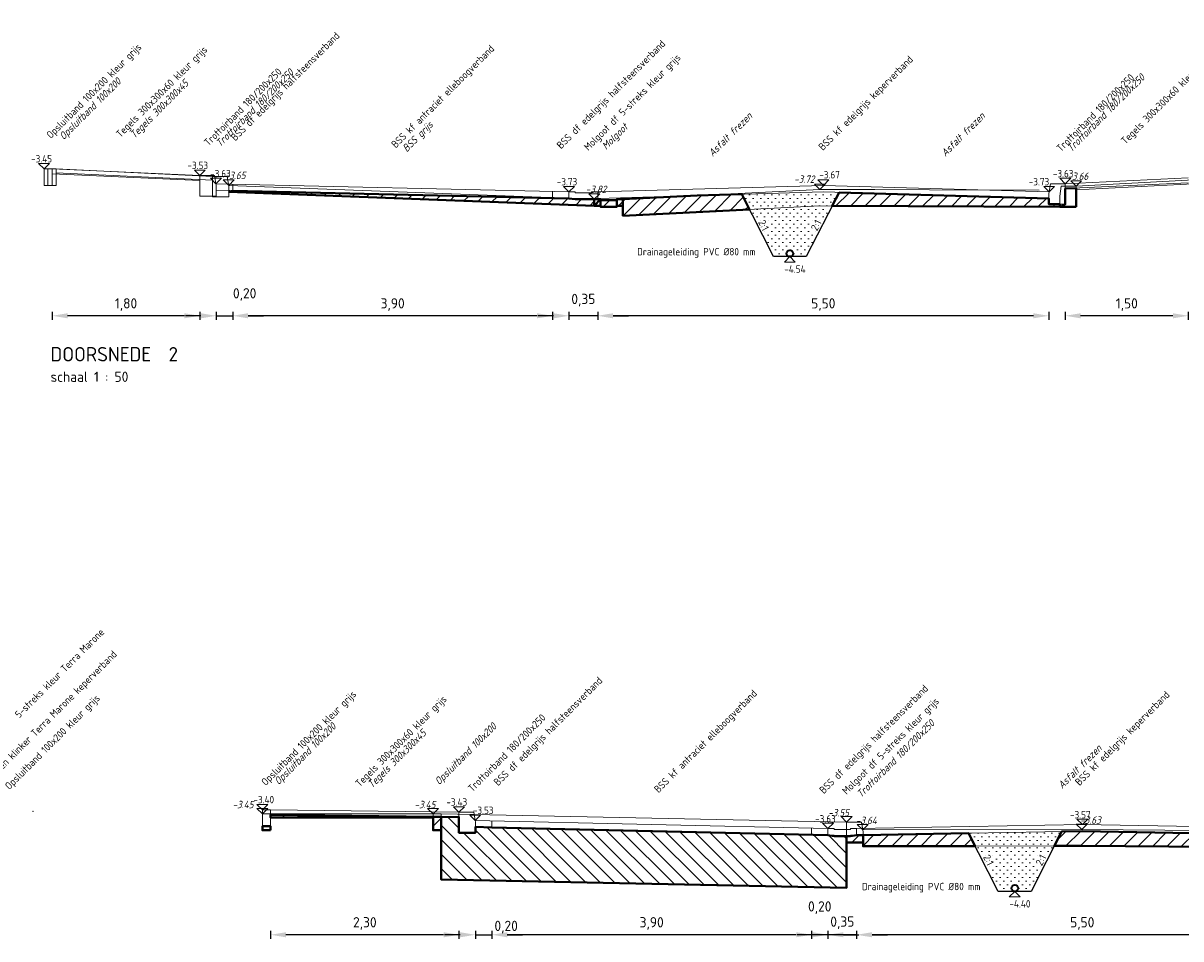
# Model space of a CAD drawing. Header units: metres. Extents: x 162359 to 162848, y 502589 to 502892.
# Tile 10 of 49: x 162803 to 162817, y 502697 to 502708. Entities that reach past the tile are written whole.
import ezdxf

# ---------------------------------------------------------------- set-up
doc = ezdxf.new("R2010")
doc.units = ezdxf.units.M
doc.linetypes.add('DGN2', pattern=[10.152526, 5.076263, -5.076263])
for name, color, linetype, lineweight in [('DD-LIJNDIKTE25', 7, 'Continuous', 13), ('N-BH-GW-GROND_ZAND_CUNETZAND-WERK-A', 7, 'Continuous', 40), ('N-WB-TEKST18', 7, 'Continuous', 13), ('N-WE-GW-GROND_ZAND_DRAINEERZAND-AD-200', 7, 'Continuous', 18), ('N-WE-GW-OPHOGING-WERK-A-50', 92, 'Continuous', 18), ('V-BH-VH-KANTOPSLUITING_TROTTOIRBAND-SD', 6, 'Continuous', 30), ('V-WB-VERHARDING-MATERIAALGRENS', 6, 'DGN2', 0), ('X-XX-AL-DETAIL1-GD', 7, 'Continuous', 25), ('X-XX-AL-M', 7, 'Continuous', 18), ('X-XX-AL-T18', 10, 'Continuous', 18), ('X-XX-AL-T25', 7, 'Continuous', 25), ('X-XX-AL-T35', 50, 'Continuous', 35)]:
    doc.layers.add(name, color=color, linetype=linetype, lineweight=lineweight)
doc.styles.add('ISO', font='isocp3.shx', dxfattribs={"height": 0.36})
doc.styles.add('NLCS-ISO-M50-T18', font='NLCS-ISO.ttf', dxfattribs={"height": 0.09})
doc.styles.add('NLCS-ISO-M50-T25', font='NLCS-ISO.ttf', dxfattribs={"height": 0.125})
doc.styles.add('NLCS-ISO-M50-T35', font='NLCS-ISO.ttf', dxfattribs={"height": 0.175})
doc.styles.add('StyleNLCS-ISO', font='NLCS-ISO.ttf')
doc.dimstyles.new('NLCS-T25-PIJL', dxfattribs={"dimscale": 20, "dimtxt": 0.0025, "dimasz": 0.00375, "dimexe": 0.001, "dimexo": 0.001, "dimgap": 0.00125, "dimtad": 1, "dimzin": 3, "dimtxsty": 'StyleNLCS-ISO', "dimsah": 1, "dimcen": 0, "dimadec": 0, "dimazin": 3, "dimtfac": 1, "dimtmove": 2, "dimatfit": 3, "dimfxl": 0.001, "dimfxlon": 1, "dimtolj": 1, "dimtzin": 0, "dimarcsym": 0})
pattern_1 = [(225, (0, 0), (0.088388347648, -0.088388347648), [])]

# ---------------------------------------------------------------- blocks, each defined once
blk = doc.blocks.new('*D243')
at = {"layer": 'X-XX-AL-M', "color": 0, "lineweight": -2, "transparency": 16777216}
for p, q in [((162803.631, 502704.691), (162803.631, 502704.591)), ((162805.243, 502704.641), (162803.819, 502704.641)), ((162805.431, 502704.691), (162805.431, 502704.591))]:
    blk.add_line(p, q, dxfattribs=at)
at = {"layer": 'X-XX-AL-M', "color": 0, "transparency": 16777216}
for points in [[(162803.819, 502704.672), (162803.819, 502704.61), (162803.631, 502704.641)], [(162805.243, 502704.672), (162805.243, 502704.61), (162805.431, 502704.641)]]:
    blk.add_solid(points, dxfattribs=at)
at = {"layer": 'X-XX-AL-M', "color": 7, "transparency": 16777216, "insert": (162804.531, 502704.778), "char_height": 0.125, "attachment_point": 5, "style": 'StyleNLCS-ISO'}
blk.add_mtext('\\A1;1,80', dxfattribs=at)
blk = doc.blocks.new('*D244')
at = {"layer": 'X-XX-AL-M', "color": 0, "lineweight": -2, "transparency": 16777216}
for p, q in [((162805.443, 502704.641), (162805.256, 502704.641)), ((162805.631, 502704.691), (162805.631, 502704.591)), ((162805.631, 502704.641), (162805.831, 502704.641)), ((162805.831, 502704.691), (162805.831, 502704.591)), ((162806.018, 502704.641), (162806.206, 502704.641))]:
    blk.add_line(p, q, dxfattribs=at)
at = {"layer": 'X-XX-AL-M', "color": 0, "transparency": 16777216}
for points in [[(162805.443, 502704.672), (162805.443, 502704.61), (162805.631, 502704.641)], [(162806.018, 502704.672), (162806.018, 502704.61), (162805.831, 502704.641)]]:
    blk.add_solid(points, dxfattribs=at)
at = {"layer": 'X-XX-AL-M', "color": 7, "transparency": 16777216, "insert": (162805.977, 502704.901), "char_height": 0.125, "attachment_point": 5, "style": 'StyleNLCS-ISO'}
blk.add_mtext('\\A1;0,20', dxfattribs=at)
blk = doc.blocks.new('*D245')
at = {"layer": 'X-XX-AL-M', "color": 0, "lineweight": -2, "transparency": 16777216}
for p, q in [((162805.831, 502704.691), (162805.831, 502704.591)), ((162809.543, 502704.641), (162806.018, 502704.641)), ((162809.731, 502704.691), (162809.731, 502704.591))]:
    blk.add_line(p, q, dxfattribs=at)
at = {"layer": 'X-XX-AL-M', "color": 0, "transparency": 16777216}
for points in [[(162806.018, 502704.672), (162806.018, 502704.61), (162805.831, 502704.641)], [(162809.543, 502704.672), (162809.543, 502704.61), (162809.731, 502704.641)]]:
    blk.add_solid(points, dxfattribs=at)
at = {"layer": 'X-XX-AL-M', "color": 7, "transparency": 16777216, "insert": (162807.781, 502704.778), "char_height": 0.125, "attachment_point": 5, "style": 'StyleNLCS-ISO'}
blk.add_mtext('\\A1;3,90', dxfattribs=at)
blk = doc.blocks.new('*D246')
at = {"layer": 'X-XX-AL-M', "color": 0, "lineweight": -2, "transparency": 16777216}
for p, q in [((162809.743, 502704.641), (162809.556, 502704.641)), ((162809.931, 502704.691), (162809.931, 502704.591)), ((162810.281, 502704.641), (162809.931, 502704.641)), ((162810.281, 502704.691), (162810.281, 502704.591)), ((162810.468, 502704.641), (162810.656, 502704.641))]:
    blk.add_line(p, q, dxfattribs=at)
at = {"layer": 'X-XX-AL-M', "color": 0, "transparency": 16777216}
for points in [[(162809.743, 502704.672), (162809.743, 502704.61), (162809.931, 502704.641)], [(162810.468, 502704.672), (162810.468, 502704.61), (162810.281, 502704.641)]]:
    blk.add_solid(points, dxfattribs=at)
at = {"layer": 'X-XX-AL-M', "color": 7, "transparency": 16777216, "insert": (162810.106, 502704.832), "char_height": 0.125, "attachment_point": 5, "style": 'StyleNLCS-ISO'}
blk.add_mtext('\\A1;0,35', dxfattribs=at)
blk = doc.blocks.new('*D247')
at = {"layer": 'X-XX-AL-M', "color": 0, "lineweight": -2, "transparency": 16777216}
for p, q in [((162810.281, 502704.691), (162810.281, 502704.591)), ((162815.593, 502704.641), (162810.468, 502704.641)), ((162815.781, 502704.691), (162815.781, 502704.591))]:
    blk.add_line(p, q, dxfattribs=at)
at = {"layer": 'X-XX-AL-M', "color": 0, "transparency": 16777216}
for points in [[(162810.468, 502704.672), (162810.468, 502704.61), (162810.281, 502704.641)], [(162815.593, 502704.672), (162815.593, 502704.61), (162815.781, 502704.641)]]:
    blk.add_solid(points, dxfattribs=at)
at = {"layer": 'X-XX-AL-M', "color": 7, "transparency": 16777216, "insert": (162813.031, 502704.778), "char_height": 0.125, "attachment_point": 5, "style": 'StyleNLCS-ISO'}
blk.add_mtext('\\A1;5,50', dxfattribs=at)
blk = doc.blocks.new('*D248')
at = {"layer": 'X-XX-AL-M', "color": 0, "lineweight": -2, "transparency": 16777216}
for p, q in [((162815.981, 502704.691), (162815.981, 502704.591)), ((162817.293, 502704.641), (162816.168, 502704.641)), ((162817.481, 502704.691), (162817.481, 502704.591))]:
    blk.add_line(p, q, dxfattribs=at)
at = {"layer": 'X-XX-AL-M', "color": 0, "transparency": 16777216}
for points in [[(162816.168, 502704.672), (162816.168, 502704.61), (162815.981, 502704.641)], [(162817.293, 502704.672), (162817.293, 502704.61), (162817.481, 502704.641)]]:
    blk.add_solid(points, dxfattribs=at)
at = {"layer": 'X-XX-AL-M', "color": 7, "transparency": 16777216, "insert": (162816.731, 502704.778), "char_height": 0.125, "attachment_point": 5, "style": 'StyleNLCS-ISO'}
blk.add_mtext('\\A1;1,50', dxfattribs=at)
blk = doc.blocks.new('*D295')
at = {"layer": 'X-XX-AL-M', "color": 0, "lineweight": -2, "transparency": 16777216}
for p, q in [((162806.293, 502697.144), (162806.293, 502697.044)), ((162808.403, 502697.094), (162806.481, 502697.094)), ((162808.59, 502697.144), (162808.59, 502697.044))]:
    blk.add_line(p, q, dxfattribs=at)
at = {"layer": 'X-XX-AL-M', "color": 0, "transparency": 16777216}
for points in [[(162806.481, 502697.125), (162806.481, 502697.063), (162806.293, 502697.094)], [(162808.403, 502697.125), (162808.403, 502697.063), (162808.59, 502697.094)]]:
    blk.add_solid(points, dxfattribs=at)
at = {"layer": 'X-XX-AL-M', "color": 7, "transparency": 16777216, "insert": (162807.442, 502697.232), "char_height": 0.125, "attachment_point": 5, "style": 'StyleNLCS-ISO'}
blk.add_mtext('\\A1;2,30', dxfattribs=at)
blk = doc.blocks.new('*D296')
at = {"layer": 'X-XX-AL-M', "color": 0, "lineweight": -2, "transparency": 16777216}
for p, q in [((162808.603, 502697.094), (162808.415, 502697.094)), ((162808.79, 502697.144), (162808.79, 502697.044)), ((162808.79, 502697.094), (162808.99, 502697.094)), ((162808.99, 502697.144), (162808.99, 502697.044)), ((162809.178, 502697.094), (162809.365, 502697.094))]:
    blk.add_line(p, q, dxfattribs=at)
at = {"layer": 'X-XX-AL-M', "color": 0, "transparency": 16777216}
for points in [[(162808.603, 502697.125), (162808.603, 502697.063), (162808.79, 502697.094)], [(162809.178, 502697.125), (162809.178, 502697.063), (162808.99, 502697.094)]]:
    blk.add_solid(points, dxfattribs=at)
at = {"layer": 'X-XX-AL-M', "color": 7, "transparency": 16777216, "insert": (162809.165, 502697.188), "char_height": 0.125, "attachment_point": 5, "style": 'StyleNLCS-ISO'}
blk.add_mtext('\\A1;0,20', dxfattribs=at)
blk = doc.blocks.new('*D297')
at = {"layer": 'X-XX-AL-M', "color": 0, "lineweight": -2, "transparency": 16777216}
for p, q in [((162808.99, 502697.144), (162808.99, 502697.044)), ((162812.701, 502697.094), (162809.178, 502697.094)), ((162812.888, 502697.144), (162812.888, 502697.044))]:
    blk.add_line(p, q, dxfattribs=at)
at = {"layer": 'X-XX-AL-M', "color": 0, "transparency": 16777216}
for points in [[(162809.178, 502697.125), (162809.178, 502697.063), (162808.99, 502697.094)], [(162812.701, 502697.125), (162812.701, 502697.063), (162812.888, 502697.094)]]:
    blk.add_solid(points, dxfattribs=at)
at = {"layer": 'X-XX-AL-M', "color": 7, "transparency": 16777216, "insert": (162810.939, 502697.232), "char_height": 0.125, "attachment_point": 5, "style": 'StyleNLCS-ISO'}
blk.add_mtext('\\A1;3,90', dxfattribs=at)
blk = doc.blocks.new('*D298')
at = {"layer": 'X-XX-AL-M', "color": 0, "lineweight": -2, "transparency": 16777216}
for p, q in [((162812.701, 502697.094), (162812.513, 502697.094)), ((162812.888, 502697.144), (162812.888, 502697.044)), ((162813.088, 502697.094), (162812.888, 502697.094)), ((162813.088, 502697.144), (162813.088, 502697.044)), ((162813.276, 502697.094), (162813.463, 502697.094))]:
    blk.add_line(p, q, dxfattribs=at)
at = {"layer": 'X-XX-AL-M', "color": 0, "transparency": 16777216}
for points in [[(162812.701, 502697.125), (162812.701, 502697.063), (162812.888, 502697.094)], [(162813.276, 502697.125), (162813.276, 502697.063), (162813.088, 502697.094)]]:
    blk.add_solid(points, dxfattribs=at)
at = {"layer": 'X-XX-AL-M', "color": 7, "transparency": 16777216, "insert": (162812.988, 502697.425), "char_height": 0.125, "attachment_point": 5, "style": 'StyleNLCS-ISO'}
blk.add_mtext('\\A1;0,20', dxfattribs=at)
blk = doc.blocks.new('*D299')
at = {"layer": 'X-XX-AL-M', "color": 0, "lineweight": -2, "transparency": 16777216}
for p, q in [((162812.901, 502697.094), (162812.713, 502697.094)), ((162813.088, 502697.144), (162813.088, 502697.044)), ((162813.438, 502697.094), (162813.088, 502697.094)), ((162813.438, 502697.144), (162813.438, 502697.044)), ((162813.626, 502697.094), (162813.813, 502697.094))]:
    blk.add_line(p, q, dxfattribs=at)
at = {"layer": 'X-XX-AL-M', "color": 0, "transparency": 16777216}
for points in [[(162812.901, 502697.125), (162812.901, 502697.063), (162813.088, 502697.094)], [(162813.626, 502697.125), (162813.626, 502697.063), (162813.438, 502697.094)]]:
    blk.add_solid(points, dxfattribs=at)
at = {"layer": 'X-XX-AL-M', "color": 7, "transparency": 16777216, "insert": (162813.263, 502697.24), "char_height": 0.125, "attachment_point": 5, "style": 'StyleNLCS-ISO'}
blk.add_mtext('\\A1;0,35', dxfattribs=at)
blk = doc.blocks.new('*D300')
at = {"layer": 'X-XX-AL-M', "color": 0, "lineweight": -2, "transparency": 16777216}
for p, q in [((162813.438, 502697.144), (162813.438, 502697.044)), ((162818.75, 502697.094), (162813.626, 502697.094)), ((162818.938, 502697.144), (162818.938, 502697.044))]:
    blk.add_line(p, q, dxfattribs=at)
at = {"layer": 'X-XX-AL-M', "color": 0, "transparency": 16777216}
for points in [[(162813.626, 502697.125), (162813.626, 502697.063), (162813.438, 502697.094)], [(162818.75, 502697.125), (162818.75, 502697.063), (162818.938, 502697.094)]]:
    blk.add_solid(points, dxfattribs=at)
at = {"layer": 'X-XX-AL-M', "color": 7, "transparency": 16777216, "insert": (162816.188, 502697.232), "char_height": 0.125, "attachment_point": 5, "style": 'StyleNLCS-ISO'}
blk.add_mtext('\\A1;5,50', dxfattribs=at)

msp = doc.modelspace()

# ---------------------------------------------------------------- hatches: boundary and pattern name
at = {"layer": 'N-WE-GW-GROND_ZAND_DRAINEERZAND-AD-200'}
h = msp.add_hatch(dxfattribs=at)
h.set_pattern_fill('AGW-GROND_ZAND_DRAINZAND-SOD', color=256, scale=0.05, pattern_type=2)
h.set_pattern_definition([(45, (0, 0), (-0.044901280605, 0.044901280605), [0, -0.0635])])
h.paths.add_polyline_path([(162813.223, 502706.145), (162813.033, 502706.151), (162812.037, 502706.122), (162812.424, 502705.362), (162812.624, 502705.362), (162812.824, 502705.362)])
h = msp.add_hatch(dxfattribs=at)
h.set_pattern_fill('AGW-GROND_ZAND_DRAINZAND-SOD', color=256, scale=0.05, pattern_type=2)
h.set_pattern_definition([(45, (2.74098, -7.73977), (-0.044901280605, 0.044901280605), [0, -0.0635])])
h.paths.add_polyline_path([(162815.927, 502698.333), (162815.091, 502698.347), (162814.799, 502698.341), (162815.165, 502697.623), (162815.365, 502697.623), (162815.565, 502697.623)])
at = {"layer": 'N-WE-GW-OPHOGING-WERK-A-50'}
h = msp.add_hatch(dxfattribs=at)
h.set_pattern_fill('AGW-WERK_ONTGRAVEN-SO', color=256, scale=0.025, angle=90, pattern_type=2)
h.set_pattern_definition(pattern_1)
h.paths.add_polyline_path([(162810.239, 502706.061), (162810.239, 502705.981), (162805.785, 502706.151), (162805.831, 502706.166), (162809.929, 502706.071), (162810.007, 502706.061)])
h = msp.add_hatch(dxfattribs=at)
h.set_pattern_fill('AGW-WERK_ONTGRAVEN-SO', color=256, scale=0.025, angle=90, pattern_type=2)
h.set_pattern_definition(pattern_1)
h.paths.add_polyline_path([(162812.131, 502705.938), (162812.037, 502706.122), (162811.494, 502706.106), (162810.589, 502706.061), (162810.589, 502705.86)])
h.paths.add_polyline_path([(162813.223, 502706.145), (162813.139, 502705.98), (162815.913, 502705.971), (162815.913, 502706.001), (162815.781, 502706.001), (162815.781, 502706.071)])
h = msp.add_hatch(dxfattribs=at)
h.set_pattern_fill('AGW-WERK_ONTGRAVEN-SO', color=256, scale=0.025, angle=90, pattern_type=2)
h.set_pattern_definition(pattern_1)
h.paths.add_polyline_path([(162810.515, 502705.971), (162810.315, 502705.971), (162810.315, 502705.981), (162810.314, 502706.051), (162810.514, 502706.051)])
h = msp.add_hatch(dxfattribs=at)
h.set_pattern_fill('AGW-WERK_ONTGRAVEN-SO', color=256, scale=0.025, angle=90, pattern_type=2)
h.set_pattern_definition(pattern_1)
h.paths.add_polyline_path([(162810.514, 502706.051), (162810.514, 502706.061), (162810.589, 502706.061), (162810.589, 502705.981), (162810.515, 502705.981), (162810.515, 502705.971), (162810.514, 502706.051)])
h = msp.add_hatch(dxfattribs=at)
h.set_pattern_fill('AGW-WERK_ONTGRAVEN-SO', color=256, scale=0.025, angle=90, pattern_type=2)
h.set_pattern_definition(pattern_1)
h.paths.add_polyline_path([(162808.274, 502698.523), (162806.293, 502698.523), (162806.293, 502698.558), (162808.274, 502698.532)])
h = msp.add_hatch(dxfattribs=at)
h.set_pattern_fill('AGW-WERK_ONTGRAVEN-SO', color=256, scale=0.025, angle=90, pattern_type=2)
h.set_pattern_definition(pattern_1)
h.paths.add_polyline_path([(162808.274, 502698.532), (162808.374, 502698.53), (162808.374, 502698.368), (162808.274, 502698.368)])
h = msp.add_hatch(dxfattribs=at)
h.set_pattern_fill('AGW-WERK_ONTGRAVEN-SO', color=256, scale=0.025, pattern_type=2)
h.set_pattern_definition([(135, (0, 0), (-0.088388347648, -0.088388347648), [])])
h.paths.add_polyline_path([(162808.99, 502698.402), (162808.99, 502698.403), (162813.088, 502698.308), (162813.164, 502698.298), (162813.316, 502698.298), (162813.316, 502697.667), (162808.374, 502697.767), (162808.374, 502698.53), (162808.59, 502698.528), (162808.59, 502698.338), (162808.79, 502698.338), (162808.79, 502698.408), (162808.99, 502698.403)])
h = msp.add_hatch(dxfattribs=at)
h.set_pattern_fill('AGW-WERK_ONTGRAVEN-SO', color=256, scale=0.025, angle=90, pattern_type=2)
h.set_pattern_definition(pattern_1)
h.paths.add_polyline_path([(162806.293, 502698.368), (162806.193, 502698.368), (162806.193, 502698.418), (162806.293, 502698.418)])
h = msp.add_hatch(dxfattribs=at)
h.set_pattern_fill('AGW-WERK_ONTGRAVEN-SO', color=256, scale=0.025, angle=90, pattern_type=2)
h.set_pattern_definition(pattern_1)
h.paths.add_polyline_path([(162813.316, 502698.298), (162813.364, 502698.298), (162813.438, 502698.308), (162813.516, 502698.309), (162813.516, 502698.218), (162813.316, 502698.218)])
h = msp.add_hatch(dxfattribs=at)
h.set_pattern_fill('AGW-WERK_ONTGRAVEN-SO', color=256, scale=0.025, angle=90, pattern_type=2)
h.set_pattern_definition(pattern_1)
h.paths.add_polyline_path([(162814.883, 502698.176), (162814.803, 502698.332), (162813.516, 502698.309), (162813.516, 502698.174)])
h.paths.add_polyline_path([(162815.937, 502698.353), (162815.848, 502698.177), (162816.181, 502698.178), (162818.837, 502698.158), (162818.837, 502698.309), (162816.19, 502698.358)])

# ---------------------------------------------------------------- linework, layer by layer
at = {"layer": 'DD-LIJNDIKTE25'}
for p, q in [((162805.431, 502706.351), (162803.631, 502706.431)), ((162805.431, 502706.291), (162803.631, 502706.371)), ((162815.981, 502706.251), (162817.481, 502706.321)), ((162805.627, 502706.251), (162809.931, 502706.151)), ((162805.631, 502706.171), (162809.929, 502706.071)), ((162805.831, 502706.246), (162805.831, 502706.166)), ((162809.731, 502706.156), (162809.731, 502706.076)), ((162808.59, 502698.588), (162806.293, 502698.618)), ((162808.59, 502698.528), (162806.293, 502698.558)), ((162808.374, 502698.368), (162808.374, 502697.767)), ((162808.787, 502698.488), (162813.088, 502698.388)), ((162808.79, 502698.408), (162813.088, 502698.308)), ((162808.99, 502698.482), (162808.99, 502698.402)), ((162812.888, 502698.392), (162812.888, 502698.312)), ((162813.316, 502698.218), (162813.316, 502697.667)), ((162808.374, 502697.767), (162813.316, 502697.667))]:
    msp.add_line(p, q, dxfattribs=at)
at = {"layer": 'DD-LIJNDIKTE25', "flags": 128}
for points in [[(162803.531, 502706.231), (162803.631, 502706.231), (162803.631, 502706.431), (162803.531, 502706.431), (162803.531, 502706.231)], [(162805.631, 502706.231), (162805.611, 502706.351), (162805.431, 502706.351), (162805.431, 502706.101), (162805.631, 502706.101), (162805.631, 502706.231)], [(162809.931, 502706.071), (162809.931, 502706.151), (162810.006, 502706.151), (162810.006, 502706.141), (162810.206, 502706.141), (162810.206, 502706.151), (162810.281, 502706.151), (162810.281, 502706.071), (162810.207, 502706.071), (162810.207, 502706.061), (162810.007, 502706.061), (162810.007, 502706.071), (162809.931, 502706.071)], [(162810.281, 502706.151), (162813.033, 502706.231), (162815.784, 502706.151)], [(162810.283, 502706.071), (162813.033, 502706.151), (162815.782, 502706.071)], [(162815.781, 502706.131), (162815.801, 502706.251), (162815.981, 502706.251), (162815.981, 502706.001), (162815.781, 502706.001), (162815.781, 502706.131)], [(162806.193, 502698.418), (162806.293, 502698.418), (162806.293, 502698.618), (162806.193, 502698.618), (162806.193, 502698.418)], [(162808.79, 502698.468), (162808.77, 502698.588), (162808.59, 502698.588), (162808.59, 502698.338), (162808.79, 502698.338), (162808.79, 502698.468)], [(162813.088, 502698.308), (162813.088, 502698.388), (162813.163, 502698.388), (162813.163, 502698.378), (162813.363, 502698.378), (162813.363, 502698.388), (162813.438, 502698.388), (162813.438, 502698.308), (162813.364, 502698.308), (162813.364, 502698.298), (162813.164, 502698.298), (162813.164, 502698.308), (162813.088, 502698.308)], [(162813.438, 502698.388), (162816.19, 502698.438), (162818.941, 502698.388)], [(162813.438, 502698.308), (162816.19, 502698.358), (162818.938, 502698.308)]]:
    msp.add_lwpolyline(points, dxfattribs=at)
at = {"layer": 'N-BH-GW-GROND_ZAND_CUNETZAND-WERK-A', "flags": 128}
for points in [[(162810.239, 502706.061), (162810.239, 502705.981), (162805.785, 502706.151), (162805.831, 502706.166), (162809.929, 502706.071), (162810.007, 502706.061), (162810.239, 502706.061)], [(162812.131, 502705.938), (162810.589, 502705.86), (162810.589, 502706.061), (162811.494, 502706.106), (162812.037, 502706.122), (162812.131, 502705.938)], [(162813.223, 502706.145), (162815.781, 502706.071), (162815.781, 502706.001), (162815.913, 502706.001), (162815.913, 502705.971), (162813.139, 502705.98), (162813.223, 502706.145)], [(162816.113, 502705.971), (162815.913, 502705.971), (162815.924, 502705.971), (162815.981, 502706.001), (162815.981, 502706.191), (162816.113, 502706.197), (162816.113, 502705.971)], [(162810.239, 502706.061), (162810.314, 502706.061), (162810.239, 502705.981)], [(162810.314, 502706.061), (162810.315, 502705.981), (162810.239, 502705.981), (162810.314, 502706.061)], [(162810.515, 502705.971), (162810.315, 502705.971), (162810.315, 502705.981), (162810.314, 502706.051), (162810.514, 502706.051)], [(162810.514, 502706.051), (162810.514, 502706.061), (162810.589, 502706.061), (162810.589, 502705.981), (162810.515, 502705.981), (162810.515, 502705.971), (162810.514, 502706.051), (162810.514, 502706.051)], [(162808.274, 502698.523), (162806.293, 502698.523), (162806.293, 502698.558), (162808.274, 502698.532)], [(162808.274, 502698.532), (162808.374, 502698.53), (162808.374, 502698.368), (162808.274, 502698.368), (162808.274, 502698.532)], [(162808.99, 502698.402), (162808.99, 502698.403), (162813.088, 502698.308), (162813.164, 502698.298), (162813.316, 502698.298), (162813.316, 502697.667), (162808.374, 502697.767), (162808.374, 502698.53), (162808.59, 502698.528), (162808.59, 502698.338), (162808.79, 502698.338), (162808.79, 502698.408), (162808.99, 502698.403)], [(162806.293, 502698.368), (162806.193, 502698.368), (162806.193, 502698.418), (162806.293, 502698.418), (162806.293, 502698.368)], [(162813.316, 502698.298), (162813.364, 502698.298), (162813.438, 502698.308), (162813.516, 502698.309), (162813.516, 502698.218), (162813.316, 502698.218), (162813.316, 502698.298)], [(162814.883, 502698.176), (162813.516, 502698.174), (162813.516, 502698.309), (162814.803, 502698.332), (162814.883, 502698.176)], [(162818.837, 502698.309), (162818.837, 502698.158), (162816.181, 502698.178), (162815.848, 502698.177), (162815.937, 502698.353)], [(162815.937, 502698.353), (162816.19, 502698.358), (162818.837, 502698.309)]]:
    msp.add_lwpolyline(points, dxfattribs=at)
at = {"layer": 'N-WB-TEKST18', "flags": 128}
for points in [[(162803.531, 502706.431), (162803.597, 502706.497), (162803.465, 502706.497), (162803.531, 502706.431)], [(162805.431, 502706.351), (162805.497, 502706.417), (162805.365, 502706.417), (162805.431, 502706.351)], [(162805.627, 502706.251), (162805.694, 502706.317), (162805.561, 502706.317), (162805.627, 502706.251)], [(162813.033, 502706.231), (162813.099, 502706.297), (162812.966, 502706.297), (162813.033, 502706.231)], [(162815.981, 502706.251), (162816.047, 502706.317), (162815.915, 502706.317), (162815.981, 502706.251)], [(162809.931, 502706.151), (162809.997, 502706.217), (162809.865, 502706.217), (162809.931, 502706.151)], [(162815.784, 502706.151), (162815.85, 502706.217), (162815.718, 502706.217), (162815.784, 502706.151)], [(162812.624, 502705.362), (162812.69, 502705.296), (162812.558, 502705.296), (162812.624, 502705.362)], [(162806.193, 502698.618), (162806.259, 502698.684), (162806.127, 502698.684), (162806.193, 502698.618)], [(162808.59, 502698.588), (162808.656, 502698.654), (162808.524, 502698.654), (162808.59, 502698.588)], [(162808.787, 502698.488), (162808.853, 502698.554), (162808.721, 502698.554), (162808.787, 502698.488)], [(162816.19, 502698.438), (162816.123, 502698.504), (162816.256, 502698.504), (162816.19, 502698.438)], [(162813.088, 502698.388), (162813.022, 502698.454), (162813.154, 502698.454), (162813.088, 502698.388)], [(162815.365, 502697.623), (162815.431, 502697.556), (162815.299, 502697.556), (162815.365, 502697.623)]]:
    msp.add_lwpolyline(points, dxfattribs=at)
at = {"layer": 'V-BH-VH-KANTOPSLUITING_TROTTOIRBAND-SD', "linetype": 'DGN2', "lineweight": 0}
for p, q in [((162803.678, 502706.431), (162805.585, 502706.341)), ((162803.678, 502706.386), (162805.585, 502706.296)), ((162816.113, 502706.221), (162818.753, 502706.361)), ((162816.113, 502706.176), (162818.755, 502706.316)), ((162805.783, 502706.231), (162810.239, 502706.061)), ((162805.785, 502706.151), (162810.239, 502705.981)), ((162812.99, 502706.181), (162813.66, 502706.181)), ((162810.206, 502706.061), (162810.014, 502706.061)), ((162810.589, 502705.981), (162810.589, 502705.86)), ((162806.293, 502698.568), (162808.274, 502698.568)), ((162806.293, 502698.523), (162808.274, 502698.523)), ((162808.374, 502698.568), (162813.316, 502698.468)), ((162813.516, 502698.348), (162813.516, 502698.174))]:
    msp.add_line(p, q, dxfattribs=at)
at = {"layer": 'V-BH-VH-KANTOPSLUITING_TROTTOIRBAND-SD', "linetype": 'DGN2', "lineweight": 0, "flags": 128}
for points in [[(162803.578, 502706.231), (162803.678, 502706.231), (162803.678, 502706.431), (162803.578, 502706.431), (162803.578, 502706.231)], [(162805.785, 502706.221), (162805.765, 502706.341), (162805.585, 502706.341), (162805.585, 502706.091), (162805.785, 502706.091), (162805.785, 502706.221)], [(162810.589, 502706.061), (162812.99, 502706.181), (162815.925, 502706.171)], [(162815.913, 502706.101), (162815.933, 502706.221), (162816.113, 502706.221), (162816.113, 502705.971), (162815.913, 502705.971), (162815.913, 502706.101)], [(162810.239, 502705.981), (162810.239, 502706.061), (162810.314, 502706.061), (162810.314, 502706.051), (162810.514, 502706.051), (162810.514, 502706.061), (162810.589, 502706.061), (162810.589, 502705.981), (162810.515, 502705.981), (162810.515, 502705.971), (162810.315, 502705.971), (162810.315, 502705.981), (162810.239, 502705.981)], [(162810.589, 502705.86), (162812.995, 502705.981), (162815.924, 502705.971)], [(162806.193, 502698.368), (162806.293, 502698.368), (162806.293, 502698.568), (162806.193, 502698.568), (162806.193, 502698.368)], [(162808.274, 502698.368), (162808.374, 502698.368), (162808.374, 502698.568), (162808.274, 502698.568), (162808.274, 502698.368)], [(162813.516, 502698.348), (162813.496, 502698.468), (162813.316, 502698.468), (162813.316, 502698.218), (162813.516, 502698.218)], [(162813.512, 502698.374), (162816.182, 502698.378), (162818.84, 502698.358)], [(162813.516, 502698.174), (162816.181, 502698.178), (162818.837, 502698.158)]]:
    msp.add_lwpolyline(points, dxfattribs=at)
at = {"layer": 'V-BH-VH-KANTOPSLUITING_TROTTOIRBAND-SD', "linetype": 'DGN2', "lineweight": 0}
msp.add_point((162803.396, 502698.601), dxfattribs=at)
at = {"layer": 'V-WB-VERHARDING-MATERIAALGRENS', "flags": 128}
for points in [[(162805.783, 502706.231), (162805.849, 502706.297), (162805.717, 502706.297), (162805.783, 502706.231)], [(162816.113, 502706.221), (162816.179, 502706.287), (162816.047, 502706.287), (162816.113, 502706.221)], [(162810.239, 502706.061), (162810.305, 502706.127), (162810.173, 502706.127), (162810.239, 502706.061)], [(162812.99, 502706.181), (162813.056, 502706.247), (162812.924, 502706.247), (162812.99, 502706.181)], [(162806.193, 502698.568), (162806.259, 502698.634), (162806.127, 502698.634), (162806.193, 502698.568)], [(162808.274, 502698.568), (162808.34, 502698.634), (162808.208, 502698.634), (162808.274, 502698.568)], [(162813.316, 502698.468), (162813.382, 502698.534), (162813.25, 502698.534), (162813.316, 502698.468)], [(162813.512, 502698.374), (162813.578, 502698.44), (162813.446, 502698.44), (162813.512, 502698.374)], [(162816.182, 502698.378), (162816.248, 502698.444), (162816.115, 502698.444), (162816.182, 502698.378)]]:
    msp.add_lwpolyline(points, dxfattribs=at)
at = {"layer": 'X-XX-AL-DETAIL1-GD', "flags": 128}
for points in [[(162813.223, 502706.145), (162812.824, 502705.362), (162812.424, 502705.362), (162812.037, 502706.122)], [(162815.937, 502698.353), (162815.565, 502697.623), (162815.165, 502697.623), (162814.803, 502698.332)]]:
    msp.add_lwpolyline(points, dxfattribs=at)
at = {"layer": 'X-XX-AL-DETAIL1-GD', "color": 3, "lineweight": 35}
for centre in [(162812.624, 502705.402), (162815.365, 502697.663)]:
    msp.add_circle(centre, 0.04, dxfattribs=at)
at = {"layer": 'X-XX-AL-M', "ltscale": 0.25}
msp.add_line((162815.984, 502706.191), (162817.481, 502706.261), dxfattribs=at)

# ---------------------------------------------------------------- texts
at = {"layer": 'N-WB-TEKST18', "char_height": 0.09, "attachment_point": 7, "rotation": 45, "line_spacing_factor": 0.601667, "style": 'ISO'}
for s, insert in [('{\\C256;BSS df edelgrijs halfsteensverband}', (162805.882, 502706.747)), ('{\\C256;BSS df edelgrijs halfsteensverband}', (162809.854, 502706.65)), ('{\\C256;Opsluitband 100x200 kleur grijs}', (162803.634, 502706.776)), ('\\pxt19;{\\C256;Tegels 300x300x60 kleur grijs}', (162804.482, 502706.789)), ('{\\C256;BSS kf antraciet elleboogverband}', (162807.839, 502706.661)), ('{\\C256;Molgoot df 5-streks kleur grijs}', (162810.186, 502706.627)), ('{\\C256;BSS kf edelgrijs keperverband}', (162813.046, 502706.631)), ('\\pxt19;{\\C256;Tegels 300x300x60 kleur grijs}', (162816.734, 502706.705)), ('{\\C256;Trottoirband 180/200x250}', (162805.536, 502706.704)), ('{\\C256;Trottoirband 180/200x250}', (162815.928, 502706.634)), ('{\\C256;Molgoot gebakken klinker 5-streks kleur Terra Marone}', (162802.296, 502698.758)), ('{\\C256;Gebakken klinker Terra Marone keperverband}', (162802.793, 502698.832)), ('{\\C256;BSS df edelgrijs halfsteensverband}', (162809.086, 502698.885)), ('{\\C256;Opsluitband 100x200 kleur grijs}', (162806.252, 502698.886)), ('{\\C256;BSS kf antraciet elleboogverband}', (162811.042, 502698.798)), ('{\\C256;BSS df edelgrijs halfsteensverband}', (162813.057, 502698.788)), ('{\\C256;Opsluitband 100x200 kleur grijs}', (162803.127, 502698.838)), ('\\pxt19;{\\C256;Tegels 300x300x60 kleur grijs}', (162807.399, 502698.87)), ('{\\C256;BSS kf edelgrijs keperverband}', (162816.174, 502698.886)), ('{\\C256;Trottoirband 180/200x250}', (162808.753, 502698.829)), ('{\\C256;Molgoot df 5-streks kleur grijs}', (162813.335, 502698.778))]:
    msp.add_mtext(s, dxfattribs=dict(at, insert=insert))
at = {"layer": 'N-WB-TEKST18', "linetype": 'Continuous', "char_height": 0.09, "line_spacing_factor": 0.8, "style": 'ISO'}
for s, insert, attachment_point, rotation in [('{\\Fisocp|c0;\\C256;-3.45}', (162803.629, 502706.6), 3, 360), ('{\\Fisocp|c0;\\C256;-3.53}', (162805.531, 502706.52), 3, 360), ('{\\Fisocp|c0;\\C256;-3.63}', (162805.807, 502706.42), 3, 360), ('{\\Fisocp|c0;\\C256;-3.67}', (162813.233, 502706.405), 3, 360), ('{\\Fisocp|c0;\\C256;-3.63}', (162816.081, 502706.42), 3, 360), ('{\\Fisocp|c0;\\C256;-3.73}', (162810.031, 502706.32), 3, 360), ('{\\Fisocp|c0;\\C256;-3.73}', (162815.785, 502706.32), 3, 360), ('{\\Fisocp|c0;-4.54}', (162812.815, 502705.165), 9, 0), ('{\\Fisocp|c0;\\C256;-3.40}', (162806.336, 502698.787), 3, 360), ('{\\Fisocp|c0;\\C256;-3.43}', (162808.69, 502698.757), 3, 360), ('{\\Fisocp|c0;\\C256;-3.53}', (162809.011, 502698.657), 3, 360), ('{\\Fisocp|c0;\\C256;-3.63}', (162813.183, 502698.552), 3, 360), ('{\\Fisocp|c0;\\C256;-3.57}', (162816.29, 502698.602), 3, 360), ('{\\Fisocp|c0;-4.40}', (162815.556, 502697.426), 9, 0)]:
    msp.add_mtext(s, dxfattribs=dict(at, insert=insert, attachment_point=attachment_point, rotation=rotation))
at = {"layer": 'N-WB-TEKST18', "char_height": 0.09, "attachment_point": 7, "line_spacing_factor": 0.601667, "style": 'ISO'}
for insert in [(162810.762, 502705.35), (162813.503, 502697.61)]:
    msp.add_mtext('Drainageleiding PVC %%C80 mm ', dxfattribs=dict(at, insert=insert))
at = {"layer": 'V-WB-VERHARDING-MATERIAALGRENS', "char_height": 0.09, "attachment_point": 7, "line_spacing_factor": 0.8, "style": 'ISO'}
for s, insert, rotation in [('{\\Fisocp|c0;\\Q15;\\C256;Trottoirband 180/200x250}', (162805.678, 502706.692), 45), ('{\\Fisocp|c0;\\Q15;\\C256;Opsluitband 100x200}', (162803.789, 502706.759), 45), ('{\\Fisocp|c0;\\Q15;\\C256;Trottoirband 180/200x250}', (162816.055, 502706.631), 45), ('{\\Fisocp|c0;\\Q15;\\C256;Tegels 300x300x45}', (162804.652, 502706.777), 45), ('{\\Fisocp|c0;\\Q15;\\C256;Asfalt frezen}', (162811.683, 502706.576), 45), ('{\\Fisocp|c0;\\Q15;\\C256;Asfalt frezen}', (162814.521, 502706.576), 45), ('{\\Fisocp|c0;\\Q15;\\C256;BSS grijs}', (162807.973, 502706.612), 45), ('{\\Fisocp|c0;\\Q15;\\C256;Molgoot}', (162810.404, 502706.64), 45), ('{\\Fisocp|c0;\\Q15;\\C256;-3.65}', (162805.734, 502706.308), 360), ('{\\Fisocp|c0;\\Q15;\\C256;-3.72}', (162812.675, 502706.262), 360), ('{\\Fisocp|c0;\\Q15;\\C256;-3.66}', (162816.008, 502706.298), 360), ('{\\Fisocp|c0;\\Q15;\\C256;-3.82}', (162810.134, 502706.138), 360), ('{\\Fisocp|c0;\\Q15;\\C256;Opsluitband 100x200}', (162806.41, 502698.895), 45), ('{\\Fisocp|c0;\\Q15;\\C256;Opsluitband 100x200}', (162808.366, 502698.895), 45), ('{\\Fisocp|c0;\\Q15;\\C256;Trottoirband 180/200x250}', (162813.492, 502698.758), 45), ('{\\Fisocp|c0;\\Q15;\\C256;Tegels 300x300x45}', (162807.549, 502698.855), 45), ('{\\Fisocp|c0;\\Q15;\\C256;Asfalt frezen}', (162815.944, 502698.867), 45), ('{\\Fisocp|c0;\\Q15;\\C256;-3.45}', (162805.829, 502698.637), 360), ('{\\Fisocp|c0;\\Q15;\\C256;-3.45}', (162808.047, 502698.637), 360), ('{\\Fisocp|c0;\\Q15;\\C256;-3.55}', (162813.09, 502698.537), 360), ('{\\Fisocp|c0;\\Q15;\\C256;-3.64}', (162813.428, 502698.443), 360), ('{\\Fisocp|c0;\\Q15;\\C256;-3.63}', (162816.162, 502698.447), 360)]:
    msp.add_mtext(s, dxfattribs=dict(at, insert=insert, rotation=rotation))
at = {"layer": 'X-XX-AL-T18', "char_height": 0.09, "style": 'NLCS-ISO-M50-T18'}
for insert, attachment_point, rotation in [((162812.315, 502705.823), 1, 297.0012), ((162812.933, 502705.823), 3, 62.9988), ((162815.056, 502698.083), 1, 297.0012), ((162815.674, 502698.083), 3, 62.9988)]:
    msp.add_mtext_dynamic_manual_height_columns('2:1', width=0.25933, gutter_width=0.45, heights=[0], dxfattribs=dict(at, insert=insert, attachment_point=attachment_point, rotation=rotation))
at = {"layer": 'X-XX-AL-T25', "insert": (162803.61, 502703.835), "char_height": 0.125, "attachment_point": 7, "rotation": 360, "line_spacing_factor": 0.8, "style": 'NLCS-ISO-M50-T25'}
msp.add_mtext('{\\C256;schaal 1 : 50}', dxfattribs=at)
at = {"layer": 'X-XX-AL-T35', "insert": (162803.61, 502704.085), "char_height": 0.175, "attachment_point": 7, "rotation": 360, "line_spacing_factor": 0.8, "style": 'NLCS-ISO-M50-T35'}
msp.add_mtext('{\\C256;DOORSNEDE  2}', dxfattribs=at)

# ---------------------------------------------------------------- dimensions: what is measured, and where the dimension line sits
at = {"layer": 'X-XX-AL-M'}
for base, p1, p2, angle, override, picture, middle in [((162803.631, 502704.641), (162805.431, 502705.288), (162803.631, 502705.418), 0, {"dimscale": 1, "dimtxt": 0.125, "dimasz": 0.1875, "dimexe": 0.05, "dimgap": 0.0625, "dimclrt": 7, "dimfxl": 0.05, "dimfrac": 1}, '*D243', (162804.531, 502704.778)), ((162805.831, 502704.641), (162809.731, 502705.089), (162805.831, 502705.179), 360, {"dimscale": 1, "dimtxt": 0.125, "dimasz": 0.1875, "dimexe": 0.05, "dimgap": 0.0625, "dimclrt": 7, "dimfxl": 0.05, "dimfrac": 1}, '*D245', (162807.781, 502704.778)), ((162810.281, 502704.641), (162815.781, 502705.046), (162810.281, 502704.986), 360, {"dimscale": 1, "dimtxt": 0.125, "dimasz": 0.1875, "dimexe": 0.05, "dimgap": 0.0625, "dimclrt": 7, "dimfxl": 0.05, "dimfrac": 1}, '*D247', (162813.031, 502704.778)), ((162815.981, 502704.641), (162817.481, 502704.923), (162815.981, 502704.993), 360, {"dimscale": 1, "dimtxt": 0.125, "dimasz": 0.1875, "dimexe": 0.05, "dimgap": 0.0625, "dimclrt": 7, "dimfxl": 0.05, "dimfrac": 1}, '*D248', (162816.731, 502704.778)), ((162806.293, 502697.094), (162808.59, 502697.954), (162806.293, 502698.034), 360, {"dimscale": 1, "dimtxt": 0.125, "dimasz": 0.1875, "dimexe": 0.05, "dimgap": 0.0625, "dimtad": 1, "dimjust": 0, "dimtih": 0, "dimtoh": 0, "dimlfac": 1, "dimtxsty": 'StyleNLCS-ISO', "dimsah": 1, "dimcen": 0, "dimse1": 0, "dimse2": 0, "dimclrt": 7, "dimtol": 0, "dimtfac": 1, "dimtofl": 1, "dimatfit": 3, "dimfxl": 0.05, "dimfxlon": 1, "dimfrac": 1}, '*D295', (162807.442, 502697.232)), ((162808.99, 502697.094), (162812.888, 502697.592), (162808.99, 502697.683), 360, {"dimscale": 1, "dimtxt": 0.125, "dimasz": 0.1875, "dimexe": 0.05, "dimgap": 0.0625, "dimtad": 1, "dimjust": 0, "dimtih": 0, "dimtoh": 0, "dimlfac": 1, "dimtxsty": 'StyleNLCS-ISO', "dimsah": 1, "dimcen": 0, "dimse1": 0, "dimse2": 0, "dimclrt": 7, "dimtol": 0, "dimtfac": 1, "dimtofl": 1, "dimatfit": 3, "dimfxl": 0.05, "dimfxlon": 1, "dimfrac": 1}, '*D297', (162810.939, 502697.232)), ((162813.438, 502697.094), (162818.938, 502697.613), (162813.438, 502697.763), 360, {"dimscale": 1, "dimtxt": 0.125, "dimasz": 0.1875, "dimexe": 0.05, "dimgap": 0.0625, "dimtad": 1, "dimjust": 0, "dimtih": 0, "dimtoh": 0, "dimlfac": 1, "dimtxsty": 'StyleNLCS-ISO', "dimsah": 1, "dimcen": 0, "dimse1": 0, "dimse2": 0, "dimclrt": 7, "dimtol": 0, "dimtfac": 1, "dimtofl": 1, "dimatfit": 3, "dimfxl": 0.05, "dimfxlon": 1, "dimfrac": 1}, '*D300', (162816.188, 502697.232))]:
    dim = msp.add_linear_dim(base=base, p1=p1, p2=p2, angle=angle, dimstyle='NLCS-T25-PIJL', override=override, dxfattribs=at)
    dim.commit()
    dim.dimension.update_dxf_attribs({"geometry": picture, "text_midpoint": middle})
for base, p1, p2, angle, override, picture, middle in [((162805.831, 502704.641), (162805.631, 502705.288), (162805.831, 502705.354), 360, {"dimscale": 1, "dimtxt": 0.125, "dimasz": 0.1875, "dimexe": 0.05, "dimgap": 0.0625, "dimclrt": 7, "dimfxl": 0.05, "dimfrac": 1}, '*D244', (162805.977, 502704.901)), ((162809.931, 502704.641), (162810.281, 502705.029), (162809.931, 502705.029), 360, {"dimscale": 1, "dimtxt": 0.125, "dimasz": 0.1875, "dimexe": 0.05, "dimgap": 0.0625, "dimclrt": 7, "dimfxl": 0.05, "dimfrac": 1}, '*D246', (162810.106, 502704.832)), ((162808.99, 502697.094), (162808.79, 502697.595), (162808.99, 502697.595), 0, {"dimscale": 1, "dimtxt": 0.125, "dimasz": 0.1875, "dimexe": 0.05, "dimgap": 0.0625, "dimtad": 1, "dimtih": 0, "dimtoh": 0, "dimlfac": 1, "dimtxsty": 'StyleNLCS-ISO', "dimsah": 1, "dimcen": 0, "dimse1": 0, "dimse2": 0, "dimclrt": 7, "dimtol": 0, "dimtfac": 1, "dimtofl": 1, "dimtmove": 2, "dimatfit": 3, "dimfxl": 0.05, "dimfxlon": 1, "dimfrac": 1}, '*D296', (162809.165, 502697.188)), ((162813.088, 502697.094), (162813.438, 502697.617), (162813.088, 502697.617), 360, {"dimscale": 1, "dimtxt": 0.125, "dimasz": 0.1875, "dimexe": 0.05, "dimgap": 0.0625, "dimclrt": 7, "dimfxl": 0.05, "dimfrac": 1}, '*D299', (162813.263, 502697.24)), ((162812.888, 502697.094), (162813.088, 502697.487), (162812.888, 502697.492), 360, {"dimscale": 1, "dimtxt": 0.125, "dimasz": 0.1875, "dimexe": 0.05, "dimgap": 0.0625, "dimclrt": 7, "dimfxl": 0.05, "dimfrac": 1}, '*D298', (162812.988, 502697.425))]:
    dim = msp.add_linear_dim(base=base, p1=p1, p2=p2, angle=angle, dimstyle='NLCS-T25-PIJL', override=override, dxfattribs=at)
    dim.commit()
    dim.dimension.update_dxf_attribs({"geometry": picture, "text_midpoint": middle, "dimtype": 160})

doc.saveas('drawing.dxf')
